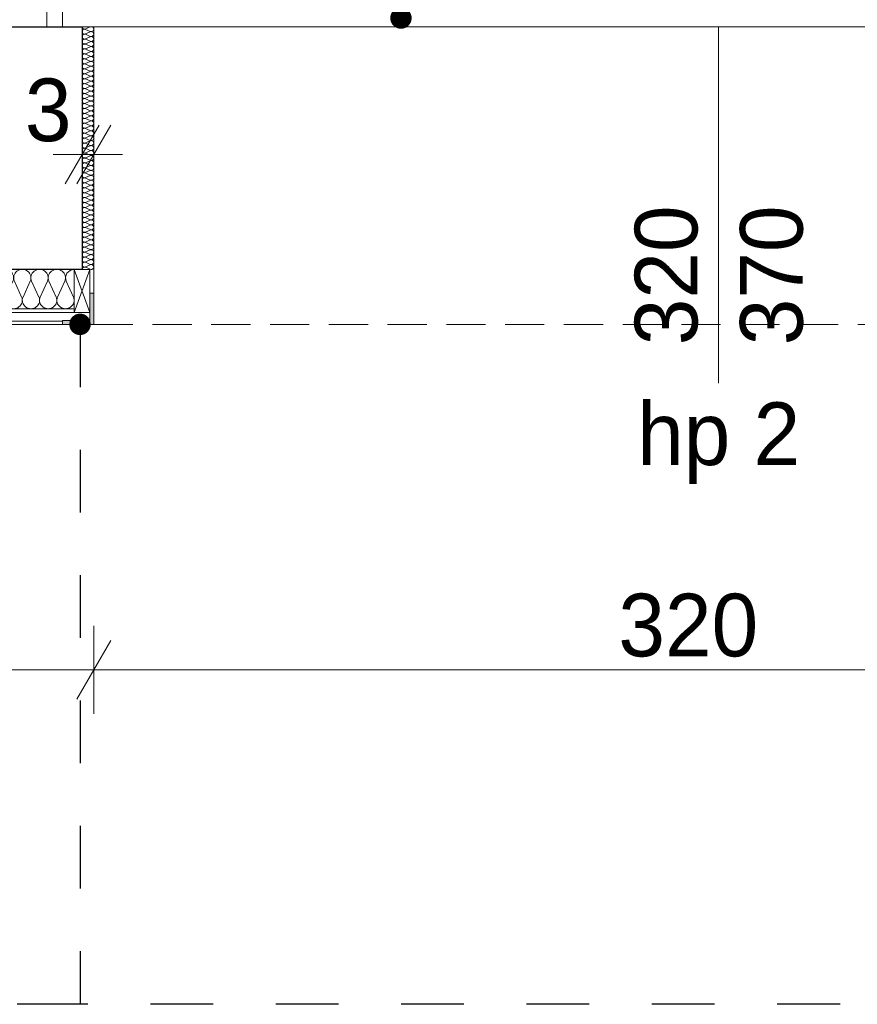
# Model space of a CAD drawing. Extents: x -547885 to -186295, y -25370 to 156194.
# Tile 149 of 256: x -492677 to -490539, y 31101 to 33615. Entities that reach past the tile are written whole.
import ezdxf

# ---------------------------------------------------------------- set-up
doc = ezdxf.new("R2010")
doc.units = 0
doc.header["$MEASUREMENT"] = 0
doc.linetypes.add('Krawędzie ukryte', pattern=[150, 100, -50])
doc.linetypes.add('Przerywana', pattern=[320, 160, -160])
doc.layers.add('Arch ocieplenie', color=7, linetype='Continuous')
doc.layers.add('INWENT WYMIARY', color=7, linetype='Continuous')
for name, color, linetype, lineweight in [('Arch ocieplenie_Nr_Pióra__21', 7, 'Continuous', 9), ('Arch opisy_Nr_Pióra__21', 7, 'Continuous', 9), ('Arch stropy_Nr_Pióra__21', 7, 'Continuous', 9), ('INWENT WYMIARY_Nr_Pióra__21', 7, 'Continuous', 9), ('INWENT. DRZWI_Nr_Pióra__21', 7, 'Continuous', 9), ('INWENT. OKNA_Nr_Pióra__21', 7, 'Continuous', 9), ('INWENT. OKNA_Nr_Pióra__5', 7, 'Continuous', 13), ('INWENT.ŚCIANY_Nr_Pióra__1', 7, 'Continuous', 25), ('Istniejące stropy_Nr_Pióra__5', 7, 'Continuous', 13)]:
    doc.layers.add(name, color=color, linetype=linetype, lineweight=lineweight)
for name, color, linetype, lineweight, true_color in [('Arch ocieplenie_Nr_Pióra__25', 7, 'Continuous', 15, 0x40a5ff), ('Arch ocieplenie_Nr_Pióra__44', 7, 'Continuous', 9, 0x029e21), ('Arch wykończenie_Nr_Pióra__9', 7, 'Continuous', 9, 0x3dad99)]:
    doc.layers.add(name, color=color, linetype=linetype, lineweight=lineweight, true_color=true_color)
doc.styles.add('GENERATED_STYLE_2', font='txt')
doc.styles.add('GENERATED_STYLE_7', font='txt')
doc.dimstyles.new('GENERATED_STYLE__13', dxfattribs={"dimtxt": 0.18, "dimasz": 109.44, "dimexe": 0.18, "dimexo": 0.0625, "dimgap": 0.09, "dimtad": 0, "dimtih": 1, "dimtoh": 1, "dimdec": 4, "dimzin": 0, "dimdsep": 46, "dimcen": 0.09, "dimadec": 0, "dimazin": 0, "dimtfac": 1, "dimtdec": 4, "dimtmove": 0, "dimatfit": 3, "dimldrblk": 'ARROWHEAD_11', "dimfxl": 0, "dimtolj": 1, "dimtzin": 0, "dimarcsym": 0})
doc.dimstyles.new('GENERATED_STYLE__5', dxfattribs={"dimtxt": 160.000002, "dimasz": 114, "dimexe": 0.18, "dimexo": 0, "dimgap": 0.09, "dimtad": 1, "dimtih": 1, "dimtoh": 1, "dimdec": 0, "dimlfac": 0.1, "dimzin": 0, "dimdsep": 46, "dimtxsty": 'GENERATED_STYLE_2', "dimblk": 'ARROWHEAD_2', "dimblk1": 'ARROWHEAD_2', "dimblk2": 'ARROWHEAD_2', "dimcen": 0.09, "dimclrd": 7, "dimclre": 7, "dimclrt": 7, "dimazin": 0, "dimtfac": 1, "dimtdec": 4, "dimtmove": 0, "dimatfit": 3, "dimfxl": 0, "dimtolj": 1, "dimtzin": 0, "dimarcsym": 0})

# ---------------------------------------------------------------- blocks, each defined once
blk = doc.blocks.new('Izolacja cieplna 14_4', base_point=(-493068.3, 32977.6))
at = {"layer": 'Arch ocieplenie_Nr_Pióra__44', "linetype": 'Continuous'}
for p, q in [((-493066.5, 32907.4), (-493048.1, 32947.8)), ((-493044.4, 32947.8), (-493026, 32907.4)), ((-493022.3, 32907.4), (-493003.9, 32947.8)), ((-493000.2, 32947.8), (-492981.8, 32907.4)), ((-492978.1, 32907.4), (-492959.8, 32947.8)), ((-492956.1, 32947.8), (-492937.7, 32907.4)), ((-492934, 32907.4), (-492915.6, 32947.8)), ((-492911.9, 32947.8), (-492893.5, 32907.4)), ((-492889.8, 32907.4), (-492871.4, 32947.8)), ((-492867.7, 32947.8), (-492849.3, 32907.4)), ((-492845.6, 32907.4), (-492827.3, 32947.8)), ((-492823.6, 32947.8), (-492805.2, 32907.4)), ((-492801.5, 32907.4), (-492783.1, 32947.8)), ((-492779.4, 32947.8), (-492761, 32907.4)), ((-492757.3, 32907.4), (-492738.9, 32947.8)), ((-492735.2, 32947.8), (-492716.8, 32907.4)), ((-492713.1, 32907.4), (-492694.8, 32947.8)), ((-492691.1, 32947.8), (-492672.7, 32907.4)), ((-492669, 32907.4), (-492650.6, 32947.8)), ((-492646.9, 32947.8), (-492628.5, 32907.4)), ((-492624.8, 32907.4), (-492606.4, 32947.8)), ((-492602.7, 32947.8), (-492584.3, 32907.4)), ((-492580.6, 32907.4), (-492562.3, 32947.8)), ((-492558.6, 32947.8), (-492540.2, 32907.4))]:
    blk.add_line(p, q, dxfattribs=at)
for centre, start_param, end_param in [((-493068.3, 32956.4), 5.870392, 7.853982), ((-493024.2, 32956.4), 5.870392, 9.837571), ((-492980, 32956.4), 5.870392, 9.837571), ((-492935.8, 32956.4), 5.870392, 9.837571), ((-492891.7, 32956.4), 5.870392, 9.837571), ((-492847.5, 32956.4), 5.870392, 9.837571), ((-492803.3, 32956.4), 5.870392, 9.837571), ((-492759.2, 32956.4), 5.870392, 9.837571), ((-492715, 32956.4), 5.870392, 9.837571), ((-492670.8, 32956.4), 5.870392, 9.837571), ((-492626.7, 32956.4), 5.870392, 9.837571), ((-492582.5, 32956.4), 5.870392, 9.837571), ((-492538.3, 32956.4), 1.570796, 3.554385), ((-493046.2, 32898.9), 2.728799, 6.695979), ((-493002.1, 32898.9), 2.728799, 6.695979), ((-492957.9, 32898.9), 2.728799, 6.695979), ((-492913.7, 32898.9), 2.728799, 6.695979), ((-492869.6, 32898.9), 2.728799, 6.695979), ((-492825.4, 32898.9), 2.728799, 6.695979), ((-492781.2, 32898.9), 2.728799, 6.695979), ((-492737.1, 32898.9), 2.728799, 6.695979), ((-492692.9, 32898.9), 2.728799, 6.695979), ((-492648.7, 32898.9), 2.728799, 6.695979), ((-492604.6, 32898.9), 2.728799, 6.695979), ((-492560.4, 32898.9), 2.728799, 6.695979)]:
    blk.add_ellipse(centre, major_axis=(22.1, 0), ratio=0.963071, start_param=start_param, end_param=end_param, dxfattribs=at)
blk = doc.blocks.new('Izolacja cieplna 14_5', base_point=(-492518.3, 32977.6))
at = {"layer": 'Arch ocieplenie_Nr_Pióra__44', "linetype": 'Continuous'}
for p, q in [((-492509.4, 33591.8), (-492497.3, 33597.1)), ((-492497.3, 33585.5), (-492509.4, 33590.8)), ((-492509.4, 33579.2), (-492497.3, 33584.4)), ((-492497.3, 33572.9), (-492509.4, 33578.1)), ((-492509.4, 33566.5), (-492497.3, 33571.8)), ((-492497.3, 33560.2), (-492509.4, 33565.5)), ((-492509.4, 33553.9), (-492497.3, 33559.1)), ((-492497.3, 33547.6), (-492509.4, 33552.8)), ((-492509.4, 33541.2), (-492497.3, 33546.5)), ((-492497.3, 33534.9), (-492509.4, 33540.2)), ((-492509.4, 33528.6), (-492497.3, 33533.8)), ((-492497.3, 33522.2), (-492509.4, 33527.5)), ((-492509.4, 33515.9), (-492497.3, 33521.2)), ((-492497.3, 33509.6), (-492509.4, 33514.9)), ((-492509.4, 33503.3), (-492497.3, 33508.5)), ((-492497.3, 33496.9), (-492509.4, 33502.2)), ((-492509.4, 33490.6), (-492497.3, 33495.9)), ((-492497.3, 33484.3), (-492509.4, 33489.5)), ((-492509.4, 33478), (-492497.3, 33483.2)), ((-492497.3, 33471.6), (-492509.4, 33476.9)), ((-492509.4, 33465.3), (-492497.3, 33470.6)), ((-492497.3, 33459), (-492509.4, 33464.2)), ((-492509.4, 33452.7), (-492497.3, 33457.9)), ((-492497.3, 33446.3), (-492509.4, 33451.6)), ((-492509.4, 33440), (-492497.3, 33445.3)), ((-492497.3, 33433.7), (-492509.4, 33438.9)), ((-492509.4, 33427.3), (-492497.3, 33432.6)), ((-492497.3, 33421), (-492509.4, 33426.3)), ((-492509.4, 33414.7), (-492497.3, 33420)), ((-492497.3, 33408.4), (-492509.4, 33413.6)), ((-492509.4, 33402), (-492497.3, 33407.3)), ((-492497.3, 33395.7), (-492509.4, 33401)), ((-492509.4, 33389.4), (-492497.3, 33394.7)), ((-492497.3, 33383.1), (-492509.4, 33388.3)), ((-492509.4, 33376.7), (-492497.3, 33382)), ((-492497.3, 33370.4), (-492509.4, 33375.7)), ((-492509.4, 33364.1), (-492497.3, 33369.3)), ((-492497.3, 33357.8), (-492509.4, 33363)), ((-492509.4, 33351.4), (-492497.3, 33356.7)), ((-492497.3, 33345.1), (-492509.4, 33350.4)), ((-492509.4, 33338.8), (-492497.3, 33344)), ((-492497.3, 33332.4), (-492509.4, 33337.7)), ((-492509.4, 33326.1), (-492497.3, 33331.4)), ((-492497.3, 33319.8), (-492509.4, 33325.1)), ((-492509.4, 33313.5), (-492497.3, 33318.7)), ((-492497.3, 33307.1), (-492509.4, 33312.4)), ((-492509.4, 33300.8), (-492497.3, 33306.1)), ((-492497.3, 33294.5), (-492509.4, 33299.8)), ((-492509.4, 33288.2), (-492497.3, 33293.4)), ((-492497.3, 33281.8), (-492509.4, 33287.1)), ((-492509.4, 33275.5), (-492497.3, 33280.8)), ((-492497.3, 33269.2), (-492509.4, 33274.4)), ((-492509.4, 33262.9), (-492497.3, 33268.1)), ((-492497.3, 33256.5), (-492509.4, 33261.8)), ((-492509.4, 33250.2), (-492497.3, 33255.5)), ((-492497.3, 33243.9), (-492509.4, 33249.1)), ((-492509.4, 33237.6), (-492497.3, 33242.8)), ((-492497.3, 33231.2), (-492509.4, 33236.5)), ((-492509.4, 33224.9), (-492497.3, 33230.2)), ((-492497.3, 33218.6), (-492509.4, 33223.8)), ((-492509.4, 33212.2), (-492497.3, 33217.5)), ((-492497.3, 33205.9), (-492509.4, 33211.2)), ((-492509.4, 33199.6), (-492497.3, 33204.9)), ((-492497.3, 33193.3), (-492509.4, 33198.5)), ((-492509.4, 33186.9), (-492497.3, 33192.2)), ((-492497.3, 33180.6), (-492509.4, 33185.9)), ((-492509.4, 33174.3), (-492497.3, 33179.5)), ((-492497.3, 33168), (-492509.4, 33173.2)), ((-492509.4, 33161.6), (-492497.3, 33166.9)), ((-492497.3, 33155.3), (-492509.4, 33160.6)), ((-492509.4, 33149), (-492497.3, 33154.2)), ((-492497.3, 33142.7), (-492509.4, 33147.9)), ((-492509.4, 33136.3), (-492497.3, 33141.6)), ((-492497.3, 33130), (-492509.4, 33135.3)), ((-492509.4, 33123.7), (-492497.3, 33128.9)), ((-492497.3, 33117.3), (-492509.4, 33122.6)), ((-492509.4, 33111), (-492497.3, 33116.3)), ((-492497.3, 33104.7), (-492509.4, 33110)), ((-492509.4, 33098.4), (-492497.3, 33103.6)), ((-492497.3, 33092), (-492509.4, 33097.3)), ((-492509.4, 33085.7), (-492497.3, 33091)), ((-492497.3, 33079.4), (-492509.4, 33084.7)), ((-492509.4, 33073.1), (-492497.3, 33078.3)), ((-492497.3, 33066.7), (-492509.4, 33072)), ((-492509.4, 33060.4), (-492497.3, 33065.7)), ((-492497.3, 33054.1), (-492509.4, 33059.3)), ((-492509.4, 33047.8), (-492497.3, 33053)), ((-492497.3, 33041.4), (-492509.4, 33046.7)), ((-492509.4, 33035.1), (-492497.3, 33040.4)), ((-492497.3, 33028.8), (-492509.4, 33034)), ((-492509.4, 33022.4), (-492497.3, 33027.7)), ((-492497.3, 33016.1), (-492509.4, 33021.4)), ((-492509.4, 33009.8), (-492497.3, 33015.1)), ((-492497.3, 33003.5), (-492509.4, 33008.7)), ((-492509.4, 32997.1), (-492497.3, 33002.4)), ((-492497.3, 32990.8), (-492509.4, 32996.1)), ((-492509.4, 32984.5), (-492497.3, 32989.8)), ((-492497.3, 32978.2), (-492509.4, 32983.4))]:
    blk.add_line(p, q, dxfattribs=at)
for centre, start_param, end_param in [((-492511.9, 33585), 4.299595, 8.266774), ((-492511.9, 33597.6), 0, 1.983589), ((-492494.7, 33591.3), 1.158003, 5.125183), ((-492511.9, 33572.3), 4.299595, 8.266774), ((-492511.9, 33559.7), 4.299595, 8.266774), ((-492494.7, 33578.7), 1.158003, 5.125183), ((-492494.7, 33566), 1.158003, 5.125183), ((-492511.9, 33547), 4.299595, 8.266774), ((-492511.9, 33534.4), 4.299595, 8.266774), ((-492494.7, 33553.3), 1.158003, 5.125183), ((-492494.7, 33540.7), 1.158003, 5.125183), ((-492511.9, 33521.7), 4.299595, 8.266774), ((-492511.9, 33509.1), 4.299595, 8.266774), ((-492494.7, 33528), 1.158003, 5.125183), ((-492494.7, 33515.4), 1.158003, 5.125183), ((-492511.9, 33496.4), 4.299595, 8.266774), ((-492511.9, 33483.8), 4.299595, 8.266774), ((-492494.7, 33502.7), 1.158003, 5.125183), ((-492494.7, 33490.1), 1.158003, 5.125183), ((-492511.9, 33471.1), 4.299595, 8.266774), ((-492511.9, 33458.4), 4.299595, 8.266774), ((-492494.7, 33477.4), 1.158003, 5.125183), ((-492494.7, 33464.8), 1.158003, 5.125183), ((-492511.9, 33445.8), 4.299595, 8.266774), ((-492511.9, 33433.1), 4.299595, 8.266774), ((-492494.7, 33452.1), 1.158003, 5.125183), ((-492494.7, 33439.5), 1.158003, 5.125183), ((-492511.9, 33420.5), 4.299595, 8.266774), ((-492511.9, 33407.8), 4.299595, 8.266774), ((-492494.7, 33426.8), 1.158003, 5.125183), ((-492494.7, 33414.2), 1.158003, 5.125183), ((-492511.9, 33395.2), 4.299595, 8.266774), ((-492511.9, 33382.5), 4.299595, 8.266774), ((-492494.7, 33401.5), 1.158003, 5.125183), ((-492494.7, 33388.9), 1.158003, 5.125183), ((-492511.9, 33369.9), 4.299595, 8.266774), ((-492511.9, 33357.2), 4.299595, 8.266774), ((-492494.7, 33376.2), 1.158003, 5.125183), ((-492494.7, 33363.5), 1.158003, 5.125183), ((-492511.9, 33344.6), 4.299595, 8.266774), ((-492511.9, 33331.9), 4.299595, 8.266774), ((-492494.7, 33350.9), 1.158003, 5.125183), ((-492494.7, 33338.2), 1.158003, 5.125183), ((-492511.9, 33319.3), 4.299595, 8.266774), ((-492511.9, 33306.6), 4.299595, 8.266774), ((-492494.7, 33325.6), 1.158003, 5.125183), ((-492494.7, 33312.9), 1.158003, 5.125183), ((-492511.9, 33294), 4.299595, 8.266774), ((-492511.9, 33281.3), 4.299595, 8.266774), ((-492494.7, 33300.3), 1.158003, 5.125183), ((-492494.7, 33287.6), 1.158003, 5.125183), ((-492511.9, 33268.7), 4.299595, 8.266774), ((-492511.9, 33256), 4.299595, 8.266774), ((-492494.7, 33275), 1.158003, 5.125183), ((-492494.7, 33262.3), 1.158003, 5.125183), ((-492511.9, 33243.3), 4.299595, 8.266774), ((-492511.9, 33230.7), 4.299595, 8.266774), ((-492494.7, 33249.7), 1.158003, 5.125183), ((-492494.7, 33237), 1.158003, 5.125183), ((-492511.9, 33218), 4.299595, 8.266774), ((-492511.9, 33205.4), 4.299595, 8.266774), ((-492494.7, 33224.4), 1.158003, 5.125183), ((-492494.7, 33211.7), 1.158003, 5.125183), ((-492511.9, 33192.7), 4.299595, 8.266774), ((-492511.9, 33180.1), 4.299595, 8.266774), ((-492494.7, 33199.1), 1.158003, 5.125183), ((-492494.7, 33186.4), 1.158003, 5.125183), ((-492511.9, 33167.4), 4.299595, 8.266774), ((-492511.9, 33154.8), 4.299595, 8.266774), ((-492494.7, 33173.8), 1.158003, 5.125183), ((-492494.7, 33161.1), 1.158003, 5.125183), ((-492511.9, 33142.1), 4.299595, 8.266774), ((-492511.9, 33129.5), 4.299595, 8.266774), ((-492494.7, 33148.4), 1.158003, 5.125183), ((-492494.7, 33135.8), 1.158003, 5.125183), ((-492511.9, 33116.8), 4.299595, 8.266774), ((-492511.9, 33104.2), 4.299595, 8.266774), ((-492494.7, 33123.1), 1.158003, 5.125183), ((-492494.7, 33110.5), 1.158003, 5.125183), ((-492511.9, 33091.5), 4.299595, 8.266774), ((-492511.9, 33078.9), 4.299595, 8.266774), ((-492494.7, 33097.8), 1.158003, 5.125183), ((-492494.7, 33085.2), 1.158003, 5.125183), ((-492511.9, 33066.2), 4.299595, 8.266774), ((-492511.9, 33053.5), 4.299595, 8.266774), ((-492494.7, 33072.5), 1.158003, 5.125183), ((-492494.7, 33059.9), 1.158003, 5.125183), ((-492511.9, 33040.9), 4.299595, 8.266774), ((-492511.9, 33028.2), 4.299595, 8.266774), ((-492494.7, 33047.2), 1.158003, 5.125183), ((-492494.7, 33034.6), 1.158003, 5.125183), ((-492511.9, 33015.6), 4.299595, 8.266774), ((-492511.9, 33002.9), 4.299595, 8.266774), ((-492494.7, 33021.9), 1.158003, 5.125183), ((-492494.7, 33009.3), 1.158003, 5.125183), ((-492511.9, 32990.3), 4.299595, 8.266774), ((-492511.9, 32977.6), 4.299596, 6.283185), ((-492494.7, 32996.6), 1.158003, 5.125183), ((-492494.7, 32984), 1.158003, 5.125183)]:
    blk.add_ellipse(centre, major_axis=(-6.38, 0), ratio=0.991566, start_param=start_param, end_param=end_param, dxfattribs=at)
blk = doc.blocks.new('*D622')
at = {"layer": 'INWENT WYMIARY_Nr_Pióra__21', "linetype": 'Continuous'}
for p, q in [((-498138.3, 31843.1), (-498138.3, 32068.1)), ((-497258.3, 31843.1), (-497258.3, 32068.1)), ((-498095, 32030.6), (-498181.6, 31880.6)), ((-497215, 32030.6), (-497301.6, 31880.6)), ((-498211.7, 31955.6), (-498138.3, 31955.6)), ((-498138.3, 31955.6), (-497258.3, 31955.6))]:
    blk.add_line(p, q, dxfattribs=at)
at = {"layer": 'INWENT WYMIARY_Nr_Pióra__21', "char_height": 160, "attachment_point": 7, "style": 'GENERATED_STYLE_2'}
for s, insert in [('{88}', (-497800.7, 31987.6)), ('{36}', (-497180.7, 31987.6)), ('{320}', (-495446.9, 31987.6)), ('{120}', (-493241.9, 31987.6)), ('{320}', (-491149.3, 31987.6)), ('{20}', (-489546.5, 31987.6))]:
    blk.add_mtext(s, dxfattribs=dict(at, insert=insert))
blk = doc.blocks.new('ARROWHEAD_2')
at = {"color": 0, "linetype": 'Continuous', "lineweight": 0}
for p, q in [((-0.378, -0.655), (0.378, 0.655)), ((0, 0), (-1, 0))]:
    blk.add_line(p, q, dxfattribs=at)
blk = doc.blocks.new('*D623')
at = {"layer": 'INWENT WYMIARY_Nr_Pióra__21', "linetype": 'Continuous'}
for p, q in [((-497258.3, 31843.1), (-497258.3, 32068.1)), ((-496898.3, 31843.1), (-496898.3, 32068.1)), ((-497215, 32030.6), (-497301.6, 31880.6)), ((-496855, 32030.6), (-496941.6, 31880.6)), ((-497258.3, 31955.6), (-496898.3, 31955.6))]:
    blk.add_line(p, q, dxfattribs=at)
at = {"layer": 'INWENT WYMIARY_Nr_Pióra__21', "char_height": 160, "attachment_point": 7, "style": 'GENERATED_STYLE_2'}
for s, insert in [('{88}', (-497800.7, 31987.6)), ('{36}', (-497180.7, 31987.6)), ('{320}', (-495446.9, 31987.6)), ('{120}', (-493241.9, 31987.6)), ('{320}', (-491149.3, 31987.6)), ('{20}', (-489546.5, 31987.6))]:
    blk.add_mtext(s, dxfattribs=dict(at, insert=insert))
blk = doc.blocks.new('*D624')
at = {"layer": 'INWENT WYMIARY_Nr_Pióra__21', "linetype": 'Continuous'}
for p, q in [((-496898.3, 31843.1), (-496898.3, 32068.1)), ((-493688.3, 31843.1), (-493688.3, 32068.1)), ((-496855, 32030.6), (-496941.6, 31880.6)), ((-493645, 32030.6), (-493731.6, 31880.6)), ((-496898.3, 31955.6), (-493688.3, 31955.6))]:
    blk.add_line(p, q, dxfattribs=at)
at = {"layer": 'INWENT WYMIARY_Nr_Pióra__21', "char_height": 160, "attachment_point": 7, "style": 'GENERATED_STYLE_2'}
for s, insert in [('{88}', (-497800.7, 31987.6)), ('{36}', (-497180.7, 31987.6)), ('{320}', (-495446.9, 31987.6)), ('{120}', (-493241.9, 31987.6)), ('{320}', (-491149.3, 31987.6)), ('{20}', (-489546.5, 31987.6))]:
    blk.add_mtext(s, dxfattribs=dict(at, insert=insert))
blk = doc.blocks.new('*D625')
at = {"layer": 'INWENT WYMIARY_Nr_Pióra__21', "linetype": 'Continuous'}
for p, q in [((-493688.3, 31843.1), (-493688.3, 32068.1)), ((-492488.3, 31843.1), (-492488.3, 32068.1)), ((-493645, 32030.6), (-493731.6, 31880.6)), ((-492445, 32030.6), (-492531.6, 31880.6)), ((-493688.3, 31955.6), (-492488.3, 31955.6))]:
    blk.add_line(p, q, dxfattribs=at)
at = {"layer": 'INWENT WYMIARY_Nr_Pióra__21', "char_height": 160, "attachment_point": 7, "style": 'GENERATED_STYLE_2'}
for s, insert in [('{88}', (-497800.7, 31987.6)), ('{36}', (-497180.7, 31987.6)), ('{320}', (-495446.9, 31987.6)), ('{120}', (-493241.9, 31987.6)), ('{320}', (-491149.3, 31987.6)), ('{20}', (-489546.5, 31987.6))]:
    blk.add_mtext(s, dxfattribs=dict(at, insert=insert))
blk = doc.blocks.new('*D626')
at = {"layer": 'INWENT WYMIARY_Nr_Pióra__21', "linetype": 'Continuous'}
for p, q in [((-492488.3, 31843.1), (-492488.3, 32068.1)), ((-489298.3, 31843.1), (-489298.3, 32068.1)), ((-492445, 32030.6), (-492531.6, 31880.6)), ((-489255, 32030.6), (-489341.6, 31880.6)), ((-492488.3, 31955.6), (-489298.3, 31955.6))]:
    blk.add_line(p, q, dxfattribs=at)
at = {"layer": 'INWENT WYMIARY_Nr_Pióra__21', "char_height": 160, "attachment_point": 7, "style": 'GENERATED_STYLE_2'}
for s, insert in [('{88}', (-497800.7, 31987.6)), ('{36}', (-497180.7, 31987.6)), ('{320}', (-495446.9, 31987.6)), ('{120}', (-493241.9, 31987.6)), ('{320}', (-491149.3, 31987.6)), ('{20}', (-489546.5, 31987.6))]:
    blk.add_mtext(s, dxfattribs=dict(at, insert=insert))
blk = doc.blocks.new('*D627')
at = {"layer": 'INWENT WYMIARY_Nr_Pióra__21', "linetype": 'Continuous'}
for p, q in [((-489298.3, 31843.1), (-489298.3, 32068.1)), ((-489098.3, 31843.1), (-489098.3, 32068.1)), ((-489255, 32030.6), (-489341.6, 31880.6)), ((-489141.6, 31880.6), (-489055, 32030.6)), ((-489298.3, 31955.6), (-489098.3, 31955.6)), ((-489098.3, 31955.6), (-489025, 31955.6))]:
    blk.add_line(p, q, dxfattribs=at)
at = {"layer": 'INWENT WYMIARY_Nr_Pióra__21', "char_height": 160, "attachment_point": 7, "style": 'GENERATED_STYLE_2'}
for s, insert in [('{88}', (-497800.7, 31987.6)), ('{36}', (-497180.7, 31987.6)), ('{320}', (-495446.9, 31987.6)), ('{120}', (-493241.9, 31987.6)), ('{320}', (-491149.3, 31987.6)), ('{20}', (-489546.5, 31987.6))]:
    blk.add_mtext(s, dxfattribs=dict(at, insert=insert))
blk = doc.blocks.new('*D631')
at = {"layer": 'INWENT WYMIARY_Nr_Pióra__21', "linetype": 'Continuous'}
for p, q in [((-492518.3, 33158.5), (-492518.3, 33383.5)), ((-492488.3, 33158.5), (-492488.3, 33383.5)), ((-492561.6, 33196), (-492475, 33346)), ((-492445, 33346), (-492531.6, 33196)), ((-492591.7, 33271), (-492518.3, 33271)), ((-492518.3, 33271), (-492488.3, 33271)), ((-492488.3, 33271), (-492415, 33271))]:
    blk.add_line(p, q, dxfattribs=at)
at = {"layer": 'INWENT WYMIARY_Nr_Pióra__21', "insert": (-492664.1, 33303), "char_height": 160, "attachment_point": 7, "style": 'GENERATED_STYLE_2'}
blk.add_mtext('{3}', dxfattribs=at)
blk = doc.blocks.new('ARROWHEAD_11')
at = {"color": 0, "linetype": 'Continuous', "lineweight": 0}
blk.add_line((0, 0), (-1, 0), dxfattribs=at)
at = {"color": 0, "linetype": 'Continuous', "lineweight": 0, "const_width": 0.25, "flags": 128}
blk.add_lwpolyline([(-0.125, 0, 1), (0.125, 0, 1)], format="xyb", close=True, dxfattribs=at)

msp = doc.modelspace()

# ---------------------------------------------------------------- hatches: boundary and pattern name
at = {"layer": 'Arch ocieplenie_Nr_Pióra__25', "linetype": 'Continuous', "lineweight": 0, "true_color": 0x20527f}
msp.add_hatch(color=167, dxfattribs=at).paths.add_polyline_path([(-492568.3, 32837.6), (-492488.3, 32837.6), (-492488.3, 32917.6), (-492498.3, 32917.6), (-492498.3, 32847.6), (-492568.3, 32847.6)], flags=0)

# ---------------------------------------------------------------- linework, layer by layer
at = {"layer": 'Arch ocieplenie_Nr_Pióra__21', "linetype": 'Continuous', "flags": 128}
msp.add_lwpolyline([(-492568.3, 32837.6), (-492488.3, 32837.6), (-492488.3, 32917.6), (-492498.3, 32917.6), (-492498.3, 32847.6), (-492568.3, 32847.6)], close=True, dxfattribs=at)
at = {"layer": 'Arch stropy_Nr_Pióra__21', "linetype": 'Continuous'}
msp.add_line((-492518.3, 33597.6), (-489268.3, 33597.6), dxfattribs=at)
at = {"layer": 'Arch wykończenie_Nr_Pióra__9', "linetype": 'Continuous'}
for p, q in [((-492488.3, 32837.6), (-492488.3, 33597.6)), ((-492538.3, 32867.6), (-492538.3, 32977.6)), ((-492538.3, 32977.6), (-492498.3, 32977.6)), ((-492498.3, 32977.6), (-492538.3, 32867.6)), ((-492538.3, 32977.6), (-492498.3, 32867.6)), ((-492498.3, 32977.6), (-492498.3, 32867.6)), ((-493638.3, 32867.6), (-492498.3, 32867.6)), ((-493068.3, 32877.6), (-492538.3, 32877.6)), ((-492498.3, 32867.6), (-492538.3, 32867.6)), ((-492498.3, 32845.6), (-492498.3, 32867.6)), ((-493608.3, 32845.6), (-492568.3, 32845.6)), ((-493608.3, 32837.6), (-492568.3, 32837.6))]:
    msp.add_line(p, q, dxfattribs=at)
at = {"layer": 'INWENT. DRZWI_Nr_Pióra__21', "linetype": 'Continuous'}
for p, q in [((-492608.3, 33667.6), (-492608.3, 33597.6)), ((-492568.3, 33667.6), (-492568.3, 33597.6)), ((-492508.3, 33597.6), (-492608.3, 33597.6)), ((-492568.3, 33597.6), (-489218.3, 33597.6))]:
    msp.add_line(p, q, dxfattribs=at)
at = {"layer": 'INWENT. OKNA_Nr_Pióra__5', "linetype": 'Continuous'}
msp.add_line((-490893.3, 33597.6), (-490893.3, 32687.6), dxfattribs=at)
at = {"layer": 'INWENT.ŚCIANY_Nr_Pióra__1', "linetype": 'Continuous'}
for p, q in [((-493658.3, 33597.6), (-492518.3, 33597.6)), ((-492518.3, 33597.6), (-492518.3, 32977.6)), ((-492518.3, 32977.6), (-493658.3, 32977.6))]:
    msp.add_line(p, q, dxfattribs=at)
at = {"layer": 'Istniejące stropy_Nr_Pióra__5', "linetype": 'Krawędzie ukryte'}
msp.add_line((-492488.3, 32837.6), (-489298.3, 32837.6), dxfattribs=at)

# ---------------------------------------------------------------- block references
at = {"layer": 'Arch ocieplenie', "color": 104, "linetype": 'Continuous', "lineweight": 13, "true_color": 0x029e21}
for name, p in [('Izolacja cieplna 14_5', (-492518.3, 32977.6)), ('Izolacja cieplna 14_4', (-493068.3, 32977.6))]:
    msp.add_blockref(name, p, dxfattribs=at)

# ---------------------------------------------------------------- texts
at = {"layer": 'INWENT. OKNA_Nr_Pióra__21', "linetype": 'Continuous', "insert": (-491107.5, 32962.6), "char_height": 160, "width": 709.227, "attachment_point": 2, "rotation": 90, "line_spacing_factor": 1.007581, "style": 'GENERATED_STYLE_7'}
msp.add_mtext('{320\\P370}', dxfattribs=at)
at = {"layer": 'INWENT. OKNA_Nr_Pióra__21', "linetype": 'Continuous', "insert": (-490893.3, 32638.3), "char_height": 160, "attachment_point": 2, "style": 'GENERATED_STYLE_7'}
msp.add_mtext('{hp 2}', dxfattribs=at)

# ---------------------------------------------------------------- dimensions: what is measured, and where the dimension line sits
at = {"layer": 'INWENT WYMIARY', "linetype": 'Continuous'}
for base, p1, p2, picture, middle in [((-492518.3, 33271), (-492518.3, 33176.6), (-492488.3, 33176.6), '*D631', (-492603.4, 33383)), ((-498138.3, 31955.6), (-489298.3, 32950.1), (-489098.3, 32307.6), '*D627', (-489425.1, 32067.6)), ((-498138.3, 31955.6), (-493688.3, 32942.6), (-492488.3, 32944.3), '*D625', (-493059.8, 32067.6)), ((-498138.3, 31955.6), (-497258.3, 32837.6), (-496898.3, 32936.3), '*D623', (-497059.3, 32067.6)), ((-498138.3, 31955.6), (-498138.3, 32837.6), (-497258.3, 32837.6), '*D622', (-497679.3, 32067.6))]:
    dim = msp.add_linear_dim(base=base, p1=p1, p2=p2, dimstyle='GENERATED_STYLE__5', dxfattribs=at)
    dim.commit()
    dim.dimension.update_dxf_attribs({"geometry": picture, "text_midpoint": middle})
for p1, p2, picture, middle in [((-492488.3, 32944.3), (-489298.3, 32950.1), '*D626', (-490967.2, 32067.6)), ((-496898.3, 32936.3), (-493688.3, 32942.6), '*D624', (-495264.8, 32067.6))]:
    dim = msp.add_linear_dim(base=(-498138.3, 31955.6), p1=p1, p2=p2, text='320', dimstyle='GENERATED_STYLE__5', dxfattribs=at)
    dim.commit()
    dim.dimension.update_dxf_attribs({"geometry": picture, "text_midpoint": middle})

# ---------------------------------------------------------------- leaders
at = {"layer": 'Arch opisy_Nr_Pióra__21', "linetype": 'Przerywana', "annotation_type": 0, "has_hookline": 1, "hookline_direction": 1}
for points, text_width in [([(-491704.3, 33619.6), (-491704.3, 35441.9), (-491966.4, 35441.9)], 3291.4), ([(-492523.5, 32837.6), (-492523.5, 31101.5), (-497321.3, 31101.5)], 4045.7), ([(-489303.5, 32837.6), (-489303.5, 31101.5), (-497321.3, 31101.5)], 4045.7)]:
    msp.add_leader(points, dimstyle='GENERATED_STYLE__13', dxfattribs=dict(at, text_width=text_width))

doc.saveas('drawing.dxf')
